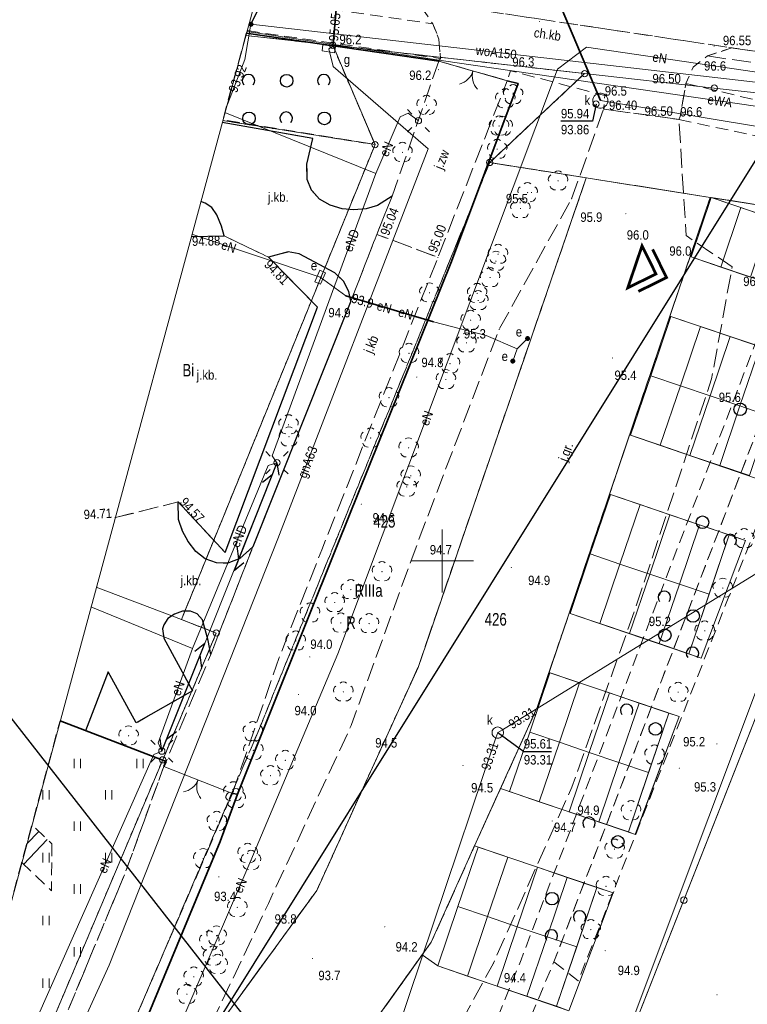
# Model space of a CAD drawing. Header units: metres. Extents: x 6539540 to 6543249, y 5894370 to 5895874.
# Tile 84 of 91: x 6543020 to 6543078, y 5895118 to 5895196. Entities that reach past the tile are written whole.
import ezdxf
from ezdxf.enums import TextEntityAlignment as Align

# ---------------------------------------------------------------- set-up
doc = ezdxf.new("R2010")
doc.units = ezdxf.units.M
for name, pattern in [('1.0_0.5', [1.5, 1, -0.5]), ('1.5_0.5', [2, 1.5, -0.5]), ('219-500', [0]), ('egkk-500', [2, 1.5, -0.5]), ('egug-500', [1, 0.5, -0.5]), ('otob_500', [0]), ('sutp_500', [0])]:
    doc.linetypes.add(name, pattern=pattern)
for name, color, linetype in [('000 Inne (niezydentyfikowane)', 7, 'Continuous'), ('202-punkt graniczny', 7, 'Continuous'), ('203-punkt graniczny', 7, 'Continuous'), ('209-oznaczenie konturu klasyfikacyjnego', 7, 'Continuous'), ('210-oznaczenie konturu użytku gruntowego', 7, 'Continuous'), ('211-numer działki ewidencyjnej', 7, 'Continuous'), ('217-kontur klasyfikacyjny', 7, 'Continuous'), ('218-kontur użytku gruntowego', 7, 'Continuous'), ('219-działka ewidencyjna', 7, 'Continuous'), ('brama', 7, 'Continuous'), ('chodnik', 7, 'Continuous'), ('chodnik-Atr17', 7, 'Continuous'), ('drzewo liściaste', 7, 'Continuous'), ('elektroenergetyczne urządzenie techniczne', 7, 'Continuous'), ('elektroenergetyczne urządzenie techniczne-Atr17', 7, 'Continuous'), ('jezdnia', 7, 'Continuous'), ('jezdnia-Atr17', 7, 'Continuous'), ('komora podziemna', 7, 'Continuous'), ('krawężnik', 7, 'Continuous'), ('latarnia', 7, 'Continuous'), ('obudowa ochronna przewodu', 7, 'Continuous'), ('ogrodzenie trwałe', 7, 'Continuous'), ('pikieta naturalna', 7, 'Continuous'), ('pikieta naturalna-Atr2', 7, 'Continuous'), ('pikieta sztuczna', 7, 'Continuous'), ('pikieta sztuczna-Atr2', 7, 'Continuous'), ('przewód elektroenergetyczny podziemny', 7, 'Continuous'), ('przewód elektroenergetyczny podziemny-Atr1', 7, 'Continuous'), ('przewód gazowy', 7, 'Continuous'), ('przewód gazowy-Atr1', 7, 'Continuous'), ('przewód kanalizacyjny', 7, 'Continuous'), ('przewód telekomunikacyjny napowietrzny', 7, 'Continuous'), ('przewód wodociągowy', 7, 'Continuous'), ('przewód wodociągowy-Atr1', 7, 'Continuous'), ('Ramki i opis wydruku', 7, 'Continuous'), ('rzędna', 7, 'Continuous'), ('rzędna-Atr2', 7, 'Continuous'), ('rzędna-Atr3', 7, 'Continuous'), ('skarpa nieumocniona', 7, 'Continuous'), ('studnia kanalizacyjna', 7, 'Continuous'), ('studnia kanalizacyjna-Atr17', 7, 'Continuous'), ('szafa elektroenergetyczna lub kontener', 7, 'Continuous'), ('szafa elektroenergetyczna lub kontener-Atr17', 7, 'Continuous'), ('szafa gazowa lub kontener', 7, 'Continuous'), ('szafa gazowa lub kontener-Atr17', 7, 'Continuous'), ('trawnik', 7, 'Continuous'), ('Wstawianie ramki sekcyjnej z opisem', 7, 'Continuous'), ('właz do komory lub kanału - okrągły', 7, 'Continuous'), ('właz do komory lub kanału - okrągły-Atr17', 7, 'Continuous'), ('zadrzewienie  zakrzewienie', 7, 'Continuous'), ('zasuwa lub zawór', 7, 'Continuous')]:
    doc.layers.add(name, color=color, linetype=linetype)
for name, color, linetype, lineweight in [('_dr opis', 7, 'Continuous', 25), ('A-DODATKOWE', 7, 'Continuous', 5), ('A-PZT', 4, 'Continuous', 9)]:
    doc.layers.add(name, color=color, linetype=linetype, lineweight=lineweight)
doc.linetypes.add('902-500', pattern='A,3.75,0,[1,ksztalty.shx,S=0.5,R=0,X=0,Y=0],3.75', length=7.5)

# ---------------------------------------------------------------- blocks, each defined once
blk = doc.blocks.new('203')
at = {"linetype": 'Continuous', "lineweight": 0}
h = blk.add_hatch(color=0, dxfattribs=at)
edge = h.paths.add_edge_path()
edge.add_arc((0, 0), 0.045, 0, 360)
blk = doc.blocks.new('202')
at = {"color": 0, "linetype": 'Continuous', "lineweight": 0}
blk.add_circle((0, 0), 0.25, dxfattribs=at)
blk = doc.blocks.new('US22')
at = {"color": 0, "linetype": 'Continuous', "lineweight": 13}
blk.add_circle((0, 0), 0.25, dxfattribs=at)
blk = doc.blocks.new('SUTP')
at = {"color": 0, "linetype": 'Continuous'}
for p, q in [((0, 0), (0.866, 0.5)), ((0, 0), (9.232, 0)), ((1.866, -0.5), (1, 0)), ((7.366, -0.5), (8.232, 0)), ((9.232, 0), (8.366, 0.5))]:
    blk.add_line(p, q, dxfattribs=at)
blk = doc.blocks.new('PW01')
at = {"linetype": 'Continuous', "lineweight": 13}
h = blk.add_hatch(color=0, dxfattribs=at)
edge = h.paths.add_edge_path()
edge.add_arc((0, 0), 0.045, 0, 360)
blk = doc.blocks.new('SM01')
at = {"color": 0, "linetype": 'Continuous', "lineweight": 13}
for p, q in [((-0.53, 0.531), (-0.883, 0.884)), ((0.531, 0.531), (0.884, 0.884)), ((-0.53, -0.53), (-0.883, -0.883)), ((0.531, -0.53), (0.884, -0.883))]:
    blk.add_line(p, q, dxfattribs=at)
blk.add_circle((0, 0), 0.25, dxfattribs=at)
blk = doc.blocks.new('US18')
at = {"color": 0, "linetype": 'Continuous', "lineweight": 13}
for p, q in [((-0.5, -0.25), (-0.5, 0.25)), ((-0.5, 0.25), (0.5, 0.25)), ((0.5, -0.25), (0.5, 0.25)), ((-0.5, -0.25), (0.5, -0.25))]:
    blk.add_line(p, q, dxfattribs=at)
blk = doc.blocks.new('US25')
at = {"linetype": 'Continuous', "lineweight": 0}
h = blk.add_hatch(color=0, dxfattribs=at)
edge = h.paths.add_edge_path()
edge.add_arc((0, 0), 0.2, 0, 360)
blk = doc.blocks.new('US20')
at = {"color": 0, "linetype": 'Continuous', "lineweight": 13}
for p, q in [((-0.5, -0.25), (-0.5, 0.25)), ((-0.5, 0.25), (0.5, 0.25)), ((0.5, -0.25), (0.5, 0.25)), ((-0.5, -0.25), (0.5, -0.25))]:
    blk.add_line(p, q, dxfattribs=at)
blk = doc.blocks.new('OK02')
at = {"color": 0, "linetype": 'Continuous', "lineweight": 0}
for centre, start, end in [((-1.5, 0), 0, 60), ((1.5, 0), 120, 180)]:
    blk.add_arc(centre, 1.5, start, end, dxfattribs=at)
blk = doc.blocks.new('OTZK1')
at = {"color": 0, "linetype": 'Continuous'}
blk.add_circle((0, 0), 0.5, dxfattribs=at)
blk = doc.blocks.new('OTZK2')
at = {"color": 0, "linetype": 'Continuous'}
blk.add_arc((0, 0), 0.5, 318.85, 221.162, dxfattribs=at)
blk = doc.blocks.new('OP021')
at = {"linetype": 'Continuous', "lineweight": 13}
h = blk.add_hatch(color=0, dxfattribs=at)
edge = h.paths.add_edge_path()
edge.add_arc((0, 0), 0.05, 0, 360)
at = {"color": 0, "linetype": 'Continuous', "lineweight": 13}
for centre, start, end in [((0, 0.4), 49.272, 130.728), ((-0.38, 0.124), 121.308, 202.548), ((0.38, 0.124), 337.452, 58.692), ((-0.235, -0.324), 193.221, 274.871), ((0.235, -0.324), 265.129, 346.779)]:
    blk.add_arc(centre, 0.4, start, end, dxfattribs=at)
blk = doc.blocks.new('TU04')
at = {"color": 0, "linetype": 'Continuous', "lineweight": 13}
for p, q in [((0, 0), (0, 0.75)), ((0.5, 0), (0.5, 0.75))]:
    blk.add_line(p, q, dxfattribs=at)
blk = doc.blocks.new('NOWA MAPA')
at = {"layer": '000 Inne (niezydentyfikowane)', "color": 7, "linetype": 'Continuous', "lineweight": 13}
for p, q in [((95.69, 168.41), (94.75, 167.41)), ((96.37, 167.76), (94.49, 165.78))]:
    blk.add_line(p, q, dxfattribs=at)
at = {"layer": '217-kontur klasyfikacyjny', "color": 3, "linetype": 'egkk-500', "lineweight": 18, "flags": 128}
for points in [[(131.62, 221.72), (113.14, 176.29)], [(139.31, 220.5), (131.62, 221.72)], [(125.91, 181.47), (139.31, 220.5)], [(149.19, 218.94), (135.4, 178.28)], [(167.96, 215.98), (149.19, 218.94)], [(121.97, 172.82), (125.91, 181.47)], [(135.4, 178.28), (131.27, 169.15)], [(113.14, 176.29), (101.43, 148.9)], [(117.84, 163.69), (121.97, 172.82)], [(131.27, 169.15), (126.96, 159.57)], [(103.07, 143.4), (117.84, 163.69)], [(126.96, 159.57), (111, 137.3)]]:
    blk.add_lwpolyline(points, dxfattribs=at)
at = {"layer": '218-kontur użytku gruntowego', "color": 3, "linetype": 'egug-500', "lineweight": 18, "flags": 128}
for points in [[(119.11, 231.07), (112.185, 231.854)], [(112.185, 231.854), (119.11, 231.07)], [(122.49, 223.15), (119.11, 231.07)], [(139.18, 228.81), (119.11, 231.07)], [(119.11, 231.07), (122.49, 223.15)], [(119.11, 231.07), (139.18, 228.81)], [(131.62, 221.72), (139.18, 228.81)], [(139.18, 228.81), (131.62, 221.72)], [(110.347, 225.068), (122.49, 223.15)], [(122.49, 223.15), (110.347, 225.068)], [(107.06, 185.29), (122.49, 223.15)], [(122.49, 223.15), (107.06, 185.29)], [(113.14, 176.29), (131.62, 221.72)], [(131.62, 221.72), (113.14, 176.29)], [(139.31, 220.5), (131.62, 221.72)], [(131.62, 221.72), (139.31, 220.5)], [(139.31, 220.5), (125.91, 181.47)], [(125.91, 181.47), (139.31, 220.5)], [(149.19, 218.94), (139.31, 220.5)], [(139.31, 220.5), (149.19, 218.94)], [(135.4, 178.28), (149.19, 218.94)], [(149.19, 218.94), (135.4, 178.28)], [(167.96, 215.98), (149.19, 218.94)], [(149.19, 218.94), (167.96, 215.98)], [(109.84, 184.22), (107.06, 185.29)], [(107.06, 185.29), (109.84, 184.22)], [(105.57, 174.11), (109.84, 184.22)], [(109.84, 184.22), (105.57, 174.11)], [(125.91, 181.47), (121.97, 172.82)], [(121.97, 172.82), (125.91, 181.47)], [(131.27, 169.15), (135.4, 178.28)], [(135.4, 178.28), (131.27, 169.15)], [(97.39, 177.22), (105.57, 174.11)], [(105.57, 174.11), (97.39, 177.22)], [(101.43, 148.9), (113.14, 176.29)], [(113.14, 176.29), (101.43, 148.9)], [(95.99, 151.42), (105.57, 174.11)], [(105.57, 174.11), (95.99, 151.42)], [(121.97, 172.82), (117.84, 163.69)], [(117.84, 163.69), (121.97, 172.82)], [(126.96, 159.57), (131.27, 169.15)], [(131.27, 169.15), (126.96, 159.57)], [(117.84, 163.69), (103.07, 143.4)], [(103.07, 143.4), (117.84, 163.69)], [(111, 137.3), (126.96, 159.57)], [(126.96, 159.57), (111, 137.3)]]:
    blk.add_lwpolyline(points, dxfattribs=at)
at = {"layer": '219-działka ewidencyjna', "color": 7, "linetype": '219-500', "lineweight": 18, "flags": 128}
for points in [[(119.11, 231.07), (112.185, 231.854)], [(139.18, 228.81), (119.11, 231.07)], [(122.49, 223.15), (119.11, 231.07)], [(139.18, 228.81), (131.62, 221.72)], [(149.51, 227.65), (139.18, 228.81)], [(171.59, 225.2), (149.51, 227.65)], [(122.49, 223.15), (110.347, 225.068)], [(122.49, 223.15), (107.06, 185.29)], [(131.62, 221.72), (139.31, 220.5)], [(125.91, 181.47), (139.31, 220.5)], [(139.31, 220.5), (149.19, 218.94)], [(135.4, 178.28), (149.19, 218.94)], [(167.96, 215.98), (149.19, 218.94)], [(167.96, 215.98), (147.09, 162.93)], [(107.06, 185.29), (100.274, 187.867)], [(109.84, 184.22), (107.06, 185.29)], [(109.84, 184.22), (105.57, 174.11)], [(121.97, 172.82), (125.91, 181.47)], [(131.27, 169.15), (135.4, 178.28)], [(97.39, 177.22), (105.57, 174.11)], [(95.99, 151.42), (105.57, 174.11)], [(117.84, 163.69), (121.97, 172.82)], [(126.96, 159.57), (131.27, 169.15)], [(103.07, 143.4), (117.84, 163.69)], [(147.09, 162.93), (113.93, 78.64)], [(111, 137.3), (126.96, 159.57)]]:
    blk.add_lwpolyline(points, dxfattribs=at)
at = {"layer": 'brama', "color": 7, "linetype": 'otob_500', "lineweight": 18, "flags": 128}
for points in [[(133.02, 228.24), (127.56, 229.8)], [(111.12, 171.44), (105.65, 173.57)]]:
    blk.add_lwpolyline(points, dxfattribs=at)
at = {"layer": 'chodnik', "color": 7, "linetype": '1.0_0.5', "lineweight": 18, "flags": 128}
for points in [[(112.287, 232.231), (127.7, 230), (127.58, 231.56), (127.08, 232.78), (112.979, 234.785)], [(183.572, 221.458), (160.93, 224.74), (147.25, 228.03), (146.8, 225.39), (146.7, 225.15)], [(146.7, 225.15), (160.34, 222.23), (182.682, 218.94)]]:
    blk.add_lwpolyline(points, dxfattribs=at)
blk.add_lwpolyline([(127.56, 229.8), (133.02, 228.24), (133.27, 229.04), (140.79, 227.05), (140.7, 225.98), (146.7, 225.15), (146.8, 225.39), (147.25, 228.03), (147.82, 229.31), (148.96, 230.21), (150.91, 230.86), (125.65, 234.64), (126.48, 233.67), (127.08, 232.78), (127.58, 231.56), (127.7, 230)], close=True, dxfattribs=at)
at = {"layer": 'jezdnia', "color": 7, "linetype": '1.5_0.5', "lineweight": 18, "flags": 128}
for points in [[(113.431, 236.454), (125.65, 234.64), (150.91, 230.86), (185.152, 225.928)], [(185.152, 225.928), (150.91, 230.86), (148.96, 230.21)], [(148.96, 230.21), (184.823, 224.996)], [(138.15, 218.83), (140.7, 225.98), (146.7, 225.15), (147.27, 215.89), (150.94, 213.41), (149.3, 204.47), (143.32, 186.47), (138.17, 171.93), (131.92, 157.91), (124.82, 144.95), (119.53, 136.35), (115.59, 138.03), (104.09, 123.92), (94.29, 110.09), (84.07, 94.69), (75.74, 79.97), (70.01, 67.39), (64.95, 50.4), (61.2, 36.22), (57.37, 21.6), (57.346, 21.608)], [(110.46, 215.87), (113.99, 214.18), (115.57, 214.59), (116.43, 214.45), (119.29, 212.92), (119.98, 212.25), (120.41, 211.45), (120.55, 210.66), (122.63, 215.99), (123.85, 219.04), (122.68, 218.29), (121.78, 218.03), (120.79, 217.94), (119.86, 218.03), (118.92, 218.32), (118.07, 218.8), (117.43, 219.52), (117.08, 220.36), (117.06, 221.59), (117.52, 223.64), (110.308, 224.922)], [(54.003, 22.734), (55.99, 32.28), (58.3, 53.23), (65.47, 68.93), (71.44, 82.53), (81.43, 96.3), (92.11, 111.83), (100.71, 125.62), (103.02, 136.82), (108.68, 151.46), (113.99, 162.67), (120.59, 176.86), (126.08, 191.97), (132.37, 208.41), (138.15, 218.83)], [(108.602, 218.621), (108.95, 218.49), (109.49, 218.14), (109.89, 217.54), (110.25, 216.64), (110.46, 215.87)], [(111.12, 171.44), (114.85, 182.28), (118.24, 190.84), (127.5, 214.16), (122.63, 215.99), (120.55, 210.66), (112.75, 191.09), (109.39, 182.51), (105.84, 173.98), (105.65, 173.57), (102.62, 165.19), (98.08, 154.29), (93.41, 144.63), (89.25, 136.57), (81.98, 124.24), (73.42, 113.05), (69.65, 109.02), (66.922, 106.837)], [(101.8, 193.42), (106.8, 194.67), (110.54, 190.63), (117.89, 210.2), (113.99, 214.18), (110.46, 215.87), (107.841, 215.814)], [(97.391, 177.223), (99.42, 176.43), (101.22, 181.12), (103.46, 177.05), (107.95, 179.62), (105.65, 183.82), (105.55, 184.56), (105.66, 184.88), (105.98, 185.38), (106.52, 185.73), (107.15, 185.95), (107.77, 185.96), (108.32, 185.75), (108.73, 185.28), (109.18, 183.63), (109.39, 182.51), (112.75, 191.09), (111.71, 190.15), (110.77, 189.78), (109.86, 189.8), (108.95, 190.14), (108.21, 190.71), (107.61, 191.52), (107.15, 192.35), (106.82, 193.27), (106.8, 194.67), (101.8, 193.42)], [(101.8, 193.42), (101.763, 193.365)], [(101.777, 193.419), (101.8, 193.42)], [(61.559, 97.291), (62.63, 96.75), (67.27, 100.72), (74.75, 107.09), (78.33, 111.19), (86.84, 122.41), (94.21, 135.08), (98.33, 142.77), (102.94, 152.46), (111.12, 171.44)]]:
    blk.add_lwpolyline(points, dxfattribs=at)
blk.add_lwpolyline([(127.56, 229.8), (123.85, 219.04), (122.63, 215.99), (127.5, 214.16), (133.02, 228.24)], close=True, dxfattribs=at)
at = {"layer": 'komora podziemna', "color": 34, "linetype": 'Continuous', "lineweight": 18, "flags": 128}
blk.add_lwpolyline([(141.04, 226.65), (141.03, 226.53), (140.99, 226.41), (140.92, 226.3), (140.83, 226.2), (140.73, 226.13), (140.62, 226.08), (140.49, 226.05), (140.37, 226.06), (140.24, 226.09), (140.13, 226.14), (140.03, 226.21), (139.94, 226.31), (139.89, 226.42), (139.85, 226.54), (139.84, 226.66), (139.85, 226.78), (139.89, 226.9), (139.95, 227.01), (140.04, 227.11), (140.15, 227.18), (140.26, 227.23), (140.39, 227.26), (140.51, 227.25), (140.64, 227.22), (140.75, 227.17), (140.84, 227.1), (140.93, 227), (140.99, 226.89), (141.03, 226.77)], close=True, dxfattribs=at)
at = {"layer": 'krawężnik', "color": 7, "linetype": 'Continuous', "lineweight": 25, "flags": 128}
for points in [[(123.85, 219.04), (122.68, 218.29), (121.78, 218.03), (120.79, 217.94), (119.86, 218.03), (118.92, 218.32), (118.07, 218.8), (117.43, 219.52), (117.08, 220.36), (117.06, 221.59), (117.52, 223.64), (110.308, 224.922)], [(110.46, 215.87), (110.25, 216.64), (109.89, 217.54), (109.49, 218.14), (108.95, 218.49), (108.602, 218.621)], [(107.841, 215.814), (110.46, 215.87)], [(120.55, 210.66), (120.41, 211.45), (119.98, 212.25), (119.29, 212.92), (116.43, 214.45), (115.57, 214.59), (113.99, 214.18), (117.89, 210.2)], [(120.55, 210.66), (112.75, 191.09), (111.71, 190.15), (110.77, 189.78), (109.86, 189.8), (108.95, 190.14), (108.21, 190.71), (107.61, 191.52), (107.15, 192.35), (106.82, 193.27), (106.8, 194.67), (110.54, 190.63), (117.89, 210.2)], [(101.8, 193.42), (101.763, 193.365)], [(101.8, 193.42), (101.777, 193.419)], [(109.39, 182.51), (109.18, 183.63), (108.73, 185.28), (108.32, 185.75), (107.77, 185.96), (107.15, 185.95), (106.52, 185.73), (105.98, 185.38), (105.66, 184.88), (105.55, 184.56), (105.65, 183.82), (107.95, 179.62), (103.46, 177.05), (101.22, 181.12), (99.42, 176.43), (97.391, 177.223)]]:
    blk.add_lwpolyline(points, dxfattribs=at)
at = {"layer": 'obudowa ochronna przewodu', "color": 7, "linetype": 'Continuous', "lineweight": 35, "flags": 128}
for points in [[(140.44, 226.65), (131.5, 247.86)], [(119.15, 231.16), (120.53, 247.2)], [(120.16, 211.09), (127.15, 209.03)]]:
    blk.add_lwpolyline(points, dxfattribs=at)
at = {"layer": 'ogrodzenie trwałe', "color": 7, "linetype": '902-500', "lineweight": 35, "flags": 128}
for points in [[(127.56, 229.8), (112.23, 232.021)], [(133.02, 228.24), (133.88, 228.02), (128.58, 213.82)], [(128.58, 213.82), (119.52, 191.33)], [(38.66, 44.15), (71.8, 99.01), (76.39, 106.48), (79.31, 110.82), (87.73, 122.07), (95.05, 134.38), (103.74, 152.16), (110.15, 167.59), (111.53, 171.37), (119.52, 191.33)], [(97.389, 177.216), (105.84, 173.98), (105.65, 173.57)], [(111.12, 171.44), (111.53, 171.37)]]:
    blk.add_lwpolyline(points, dxfattribs=at)
at = {"layer": 'przewód elektroenergetyczny podziemny', "color": 1, "linetype": 'Continuous', "lineweight": 18, "flags": 128}
for points in [[(128.83, 229.69), (112.265, 232.15)], [(56.449, 88.194), (59.62, 86.14), (65.83, 85.61), (67.03, 86.23), (98.24, 132.68), (112.6, 166.1), (119.53, 182.56), (137.03, 229.16), (139.32, 230.92), (184.571, 224.282)], [(183.744, 221.944), (167.43, 224.08), (128.83, 229.69)], [(122.56, 220.85), (110.52, 225.704)], [(125.95, 225.05), (125.12, 225.65), (124.48, 225.36), (122.56, 220.85)], [(122.56, 220.85), (114.29, 198.34), (114.67, 197.79)], [(107.896, 216.016), (118.11, 212.57)], [(134.64, 207.69), (133.81, 206.88), (131.33, 207.94), (127.15, 209.03), (120.16, 211.09), (118.11, 212.57)], [(118.11, 212.57), (120.16, 211.09), (127.15, 209.03), (131.33, 207.94), (133.81, 206.88), (133.46, 205.89)], [(114.67, 197.79), (113.96, 197.57), (107.94, 182.98)], [(99.852, 186.311), (107.94, 182.98)], [(107.94, 182.98), (105.21, 175.46), (105.5, 174.8)], [(94.65, 151.46), (104.86, 174.53), (105.5, 174.8)]]:
    blk.add_lwpolyline(points, dxfattribs=at)
at = {"layer": 'przewód gazowy', "color": 40, "linetype": 'Continuous', "lineweight": 18, "flags": 128}
for points in [[(120.55, 247.46), (120.53, 247.2), (119.15, 231.16), (119.13, 230.96), (118.8, 230.79)], [(64.617, 102.735), (65.8, 103.64), (75.58, 113.63), (81.94, 122.1), (88.93, 132.99), (94.69, 143.2), (101.29, 157.74), (114.75, 191.72), (126.73, 222.81), (119.15, 229.36), (118.8, 230.79)]]:
    blk.add_lwpolyline(points, dxfattribs=at)
at = {"layer": 'przewód kanalizacyjny', "color": 34, "linetype": 'Continuous', "lineweight": 18, "flags": 128}
for points in [[(117.101, 250.008), (131.5, 247.86), (140.44, 226.65), (182.928, 219.634)], [(66.185, 18.63), (66.82, 19.67), (67.05, 20.05), (67.27, 20.43), (96.98, 71.65), (97.2, 72.03), (97.34, 72.45), (132.11, 175.86), (132.26, 176.28), (132.65, 176.51), (177.437, 204.1)]]:
    blk.add_lwpolyline(points, dxfattribs=at)
at = {"layer": 'przewód telekomunikacyjny napowietrzny', "color": 30, "linetype": 'sutp_500', "lineweight": 18, "flags": 128}
blk.add_lwpolyline([(105.5, 174.8), (114.67, 197.79)], dxfattribs=at)
at = {"layer": 'przewód wodociągowy', "color": 5, "linetype": 'Continuous', "lineweight": 18, "flags": 128}
for points in [[(110.619, 226.071), (112.12, 229.92), (112.6, 232.74)], [(112.434, 232.775), (112.6, 232.74), (171.52, 225.98), (184.532, 224.172)]]:
    blk.add_lwpolyline(points, dxfattribs=at)
at = {"layer": 'Ramki i opis wydruku', "color": 7, "linetype": 'Continuous', "lineweight": 13, "flags": 128}
blk.add_lwpolyline([(187.14, 260.86), (190.14, 240.04), (107.02, 4.87), (25.14, 32.46), (88.95, 146.05), (120.6, 262.93)], close=True, dxfattribs=at)
at = {"layer": 'rzędna-Atr2', "color": 7, "flags": 128}
for points in [[(112.6, 232.74), (113.34, 234.21), (115.521, 234.21)], [(140.09, 226.38), (139.8, 225.01), (137.295, 225.01)], [(132.26, 176.28), (134.34, 174.78), (136.553, 174.78)]]:
    blk.add_lwpolyline(points, dxfattribs=at)
at = {"layer": 'skarpa nieumocniona', "color": 7, "linetype": '1.0_0.5', "lineweight": 18, "flags": 128}
blk.add_lwpolyline([(96.73, 167.42), (96.71, 163.68), (94.33, 165.93), (95.14, 168.92)], close=True, dxfattribs=at)
blk.add_lwpolyline([(96.73, 167.42), (96.71, 163.68), (94.33, 165.93), (95.14, 168.92)], close=True, dxfattribs=at)
at = {"layer": 'studnia kanalizacyjna', "color": 34, "linetype": 'Continuous', "lineweight": 18, "flags": 128}
blk.add_lwpolyline([(132.52, 175.92), (132.44, 175.87), (132.35, 175.84), (132.26, 175.83), (132.17, 175.84), (132.08, 175.87), (132, 175.92), (131.93, 175.98), (131.87, 176.05), (131.83, 176.14), (131.81, 176.23), (131.81, 176.33), (131.83, 176.42), (131.87, 176.5), (131.93, 176.58), (132, 176.64), (132.08, 176.69), (132.17, 176.72), (132.26, 176.73), (132.35, 176.72), (132.44, 176.69), (132.52, 176.64), (132.59, 176.58), (132.65, 176.51), (132.69, 176.42), (132.71, 176.33), (132.71, 176.23), (132.69, 176.14), (132.65, 176.06), (132.59, 175.98)], close=True, dxfattribs=at)
at = {"layer": 'trawnik', "color": 7, "linetype": '1.0_0.5', "lineweight": 18, "flags": 128}
blk.add_lwpolyline([(99.42, 176.43), (105.84, 173.98), (105.65, 173.57), (102.62, 165.19), (98.08, 154.29), (93.41, 144.63), (89.25, 136.57), (81.98, 124.24), (73.42, 113.05), (69.65, 109.02), (66.92, 106.84), (71.74, 115.42), (74.55, 118.83), (77.1, 124.96), (88.95, 146.05), (97.39, 177.22)], close=True, dxfattribs=at)
at = {"layer": 'Wstawianie ramki sekcyjnej z opisem', "color": 7, "linetype": 'Continuous', "lineweight": 13, "flags": 128}
for points in [[(127.83, 187.46), (127.83, 192.46)], [(125.33, 189.96), (130.33, 189.96)]]:
    blk.add_lwpolyline(points, dxfattribs=at)
at = {"layer": 'zadrzewienie  zakrzewienie', "color": 7, "linetype": '1.0_0.5', "lineweight": 18, "flags": 128}
for points in [[(119.15, 231.02), (122.49, 223.15), (110.36, 225.12), (112.23, 232.02)], [(161.12, 221.8), (136.74, 158.01), (124.54, 128.96), (80.05, 13.96), (77.49, 14.82), (122.57, 129.76), (134.12, 158.17), (158.49, 222.34)], [(136.74, 158.01), (138.68, 156.49), (164.06, 221.31), (161.12, 221.8)]]:
    blk.add_lwpolyline(points, close=True, dxfattribs=at)
at = {"layer": '202-punkt graniczny', "color": 7, "linetype": 'Continuous', "lineweight": 18}
for p in [(119.11, 231.07), (139.18, 228.81), (149.51, 227.65), (122.49, 223.15), (131.62, 221.72), (109.84, 184.22), (105.57, 174.11), (147.09, 162.93)]:
    blk.add_blockref('202', p, dxfattribs=at)
at = {"layer": '203-punkt graniczny', "color": 7, "linetype": 'Continuous', "lineweight": 18}
for p in [(139.31, 220.5), (149.19, 218.94), (107.06, 185.29), (125.91, 181.47), (135.4, 178.28), (121.97, 172.82), (131.27, 169.15), (117.84, 163.69), (126.96, 159.57)]:
    blk.add_blockref('203', p, dxfattribs=at)
at = {"layer": 'brama', "color": 7, "linetype": 'Continuous', "lineweight": 18}
for p, rotation in [((130.29, 229.02), 164.055), ((108.385, 172.505), 158.724)]:
    blk.add_blockref('OK02', p, dxfattribs=dict(at, rotation=rotation))
at = {"layer": 'drzewo liściaste', "color": 94, "linetype": 'Continuous', "lineweight": 18}
for p in [(132.87, 226.81), (133.49, 227.14), (126.59, 226.28), (132.37, 224.63), (132.65, 224.62), (124.67, 222.53), (132.22, 222.78), (137.07, 220.26), (134.64, 219.32), (134.07, 218.05), (132.29, 214.41), (132.12, 213.86), (131.65, 212.55), (126.82, 211.34), (130.62, 211.29), (130.71, 210.72), (130.1, 209.15), (129.77, 207.35), (125.19, 206.51), (128.46, 205.69), (128.13, 204.43), (123.6, 202.98), (115.59, 200.82), (115.63, 199.86), (122.14, 199.76), (125.16, 198.98), (125.33, 196.75), (125.01, 195.86), (151.9, 191.75), (123.04, 189.11), (120.56, 187.68), (150.19, 187.8), (119.27, 186.65), (117.3, 185.82), (119.76, 185.02), (122.01, 184.97), (148.75, 184.39), (116.17, 183.59), (119.96, 179.53), (146.64, 179.5), (102.85, 176.03), (112.75, 176.36), (112.79, 174.87), (144.75, 174.51), (115.34, 174.07), (114.15, 172.85), (111.2, 171.57), (111.39, 171.03), (142.88, 170.06), (109.88, 169.21), (112.34, 166.66), (141.57, 167), (108.8, 166.25), (112.6, 166.1), (140.89, 164.03), (111.51, 162.35), (109.86, 160.09), (139.68, 160.58), (109.28, 159.68), (109.58, 158.48), (109.95, 157.81), (108.04, 156.81), (107.5, 155.43)]:
    blk.add_blockref('OP021', p, dxfattribs=at)
at = {"layer": 'elektroenergetyczne urządzenie techniczne', "color": 1, "linetype": 'Continuous', "lineweight": 18}
for p, rotation in [((134.64, 207.69), 330.861), ((133.46, 205.89), 318.784)]:
    blk.add_blockref('US25', p, dxfattribs=dict(at, rotation=rotation))
at = {"layer": 'latarnia', "color": 7, "linetype": 'Continuous', "lineweight": 18}
for p in [(125.95, 225.05), (114.67, 197.79), (105.5, 174.8)]:
    blk.add_blockref('SM01', p, dxfattribs=at)
at = {"layer": 'pikieta naturalna', "color": 7, "linetype": 'Continuous', "lineweight": 13}
for p in [(119.11, 231.07), (148.96, 230.21), (127.53, 229.12), (133.27, 229.04), (140.79, 227.05), (146.8, 225.39), (134.95, 219.33), (138.15, 218.83), (142.46, 217.64), (147.27, 215.89), (150.94, 213.41), (120.16, 211.09), (132.37, 208.41), (141.41, 206.14), (125.81, 204.62), (149.3, 204.47), (121.39, 194.49), (126.08, 191.97), (133.34, 189.44), (143.32, 186.47), (117.28, 182.31), (116.39, 179.31), (120.59, 176.86), (149.72, 175.38), (129.49, 173.66), (146.73, 173.45), (138.17, 171.93), (136.6, 169.24), (110.04, 164.79), (113.99, 162.67), (123.26, 160.81), (140.81, 158.9), (117.5, 158.27), (131.92, 157.91), (149.73, 155.39)]:
    blk.add_blockref('PW01', p, dxfattribs=at)
at = {"layer": 'pikieta sztuczna', "color": 7, "linetype": 'Continuous', "lineweight": 13}
for p in [(135.58, 232.96), (149.5, 231), (150.91, 230.86), (147.33, 227.92), (140.75, 226.05), (146.71, 225.18), (110.46, 215.87), (122.63, 215.99), (113.99, 214.18), (127.5, 214.16), (132.37, 208.41), (106.8, 194.67), (101.8, 193.42)]:
    blk.add_blockref('PW01', p, dxfattribs=at)
at = {"layer": 'przewód telekomunikacyjny napowietrzny', "color": 30, "linetype": 'Continuous', "lineweight": 18}
for p, rotation in [((114.67, 197.79), 248.254), ((105.5, 174.8), 68.25399999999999)]:
    blk.add_blockref('SUTP', p, dxfattribs=dict(at, rotation=rotation))
at = {"layer": 'rzędna', "color": 5, "linetype": 'Continuous', "lineweight": 18}
for p in [(112.6, 232.74), (112.12, 229.92)]:
    blk.add_blockref('PW01', p, dxfattribs=at)
at = {"layer": 'rzędna', "color": 40, "linetype": 'Continuous', "lineweight": 18}
blk.add_blockref('PW01', (119.13, 230.96), dxfattribs=at)
at = {"layer": 'rzędna', "color": 34, "linetype": 'Continuous', "lineweight": 18}
for p in [(140.09, 226.38), (132.26, 176.28)]:
    blk.add_blockref('PW01', p, dxfattribs=at)
at = {"layer": 'rzędna', "color": 1, "linetype": 'Continuous', "lineweight": 18}
blk.add_blockref('PW01', (120.16, 211.09), dxfattribs=at)
at = {"layer": 'rzędna', "color": 34, "linetype": 'Continuous', "lineweight": 18}
for p, rotation in [((132.11, 175.86), 72.209), ((132.65, 176.51), 32.625)]:
    blk.add_blockref('PW01', p, dxfattribs=dict(at, rotation=rotation))
at = {"layer": 'szafa elektroenergetyczna lub kontener', "color": 1, "linetype": 'Continuous', "lineweight": 18, "rotation": 66.271}
blk.add_blockref('US18', (118.11, 212.57), dxfattribs=at)
at = {"layer": 'szafa gazowa lub kontener', "color": 40, "linetype": 'Continuous', "lineweight": 18, "rotation": 352.092}
blk.add_blockref('US20', (118.8, 230.79), dxfattribs=at)
at = {"layer": 'trawnik', "color": 7, "linetype": 'Continuous', "lineweight": 18}
for p in [(98.519, 173.439), (103.519, 173.439), (96.019, 170.939), (101.019, 170.939), (98.519, 168.439), (96.019, 165.939), (101.019, 165.939), (98.519, 163.439), (96.019, 160.939), (98.519, 158.439), (96.019, 155.939)]:
    blk.add_blockref('TU04', p, dxfattribs=at)
at = {"layer": 'właz do komory lub kanału - okrągły', "color": 7, "linetype": 'Continuous', "lineweight": 18}
blk.add_blockref('US22', (140.09, 226.38), dxfattribs=at)
at = {"layer": 'zadrzewienie  zakrzewienie', "color": 7, "linetype": 'Continuous', "lineweight": 18}
for name, p in [('OTZK2', (112.404, 228.247)), ('OTZK1', (115.446, 228.236)), ('OTZK2', (118.404, 228.247)), ('OTZK1', (112.446, 225.236)), ('OTZK2', (115.404, 225.247)), ('OTZK1', (118.446, 225.236)), ('OTZK1', (151.576, 202.046)), ('OTZK1', (148.576, 193.046)), ('OTZK2', (150.784, 191.587)), ('OTZK2', (145.534, 187.057)), ('OTZK1', (147.826, 185.576)), ('OTZK1', (145.576, 184.046)), ('OTZK2', (147.784, 182.587)), ('OTZK2', (142.534, 178.057)), ('OTZK1', (144.826, 176.576)), ('OTZK2', (139.534, 169.057)), ('OTZK1', (141.826, 167.576)), ('OTZK1', (136.576, 163.046)), ('OTZK2', (138.784, 161.587)), ('OTZK2', (136.534, 160.057))]:
    blk.add_blockref(name, p, dxfattribs=at)
at = {"layer": 'zasuwa lub zawór', "color": 5, "linetype": 'Continuous', "lineweight": 18}
blk.add_blockref('US25', (112.6, 232.74), dxfattribs=at)
at = {"layer": '209-oznaczenie konturu klasyfikacyjnego', "color": 3, "linetype": 'Continuous', "lineweight": 18, "width": 0.79}
blk.add_text('RIIIa', height=1, dxfattribs=at).set_placement((120.86, 187.11))
at = {"layer": '210-oznaczenie konturu użytku gruntowego', "color": 3, "linetype": 'Continuous', "lineweight": 18, "width": 0.79}
for s, p in [('Bi', (107.14, 204.67)), ('R', (120.19, 184.54))]:
    blk.add_text(s, height=1, dxfattribs=at).set_placement(p)
at = {"layer": '211-numer działki ewidencyjnej', "color": 7, "linetype": 'Continuous', "lineweight": 18, "width": 0.79}
for s, p in [('425', (122.35, 192.62)), ('426', (131.22, 184.81))]:
    blk.add_text(s, height=1, dxfattribs=at).set_placement(p)
at = {"layer": 'chodnik-Atr17', "color": 7, "width": 0.9}
blk.add_text('ch.kb', height=0.75, rotation=351.534, dxfattribs=at).set_placement((135.1, 231.72))
at = {"layer": 'elektroenergetyczne urządzenie techniczne-Atr17', "color": 1, "width": 0.9}
for p in [(133.7, 207.85), (132.57, 205.9)]:
    blk.add_text('e', height=0.75, dxfattribs=at).set_placement(p)
at = {"layer": 'jezdnia-Atr17', "color": 7, "width": 0.9}
for s, rotation, p in [('j.zw', 68.593, (127.86, 221.1)), ('j.kb', 68.269, (122.26, 206.44)), ('j.kb', 68.269, (122.26, 206.44)), ('j.gr.', 69.063, (137.77, 197.83)), ('j.gr.', 69.063, (137.77, 197.83))]:
    blk.add_text(s, height=0.75, rotation=rotation, dxfattribs=at).set_placement(p)
for p in [(113.95, 218.59), (113.95, 218.59), (108.28, 204.41), (108.28, 204.41), (106.99, 188.03), (106.99, 188.03)]:
    blk.add_text('j.kb.', height=0.75, dxfattribs=at).set_placement(p)
at = {"layer": 'pikieta naturalna-Atr2', "color": 7, "width": 0.9}
for s, p in [('96.2', (119.65, 231.15)), ('96.3', (133.42, 229.36)), ('96.2', (125.21, 228.3)), ('96.5', (140.79, 227.05)), ('96.6', (146.8, 225.39)), ('95.5', (132.91, 218.47)), ('95.9', (138.84, 216.99)), ('96.0', (142.54, 215.57)), ('96.0', (145.93, 214.29)), ('96.0', (151.82, 211.87)), ('94.9', (118.77, 209.38)), ('95.3', (129.56, 207.69)), ('94.8', (126.18, 205.41)), ('95.4', (141.56, 204.39)), ('95.6', (149.87, 202.63)), ('94.6', (122.29, 193.03)), ('94.7', (126.85, 190.48)), ('94.9', (134.68, 188.04)), ('95.2', (144.3, 184.77)), ('94.0', (117.33, 182.95)), ('94.0', (116.07, 177.66)), ('94.5', (122.5, 175.09)), ('95.2', (147.03, 175.18)), ('94.5', (130.14, 171.51)), ('95.3', (147.9, 171.58)), ('94.9', (138.61, 169.72)), ('93.4', (109.66, 162.85)), ('93.8', (114.48, 161.05)), ('94.2', (124.12, 158.83)), ('93.7', (117.97, 156.55)), ('94.4', (132.75, 156.37)), ('94.9', (141.82, 156.95))]:
    blk.add_text(s, height=0.75, dxfattribs=at).set_placement(p)
for s, p in [('96.6', (148.7, 229.79)), ('94.7', (136.74, 169.11))]:
    blk.add_text(s, height=0.75, dxfattribs=at).set_placement(p, align=Align.TOP_LEFT)
at = {"layer": 'pikieta sztuczna-Atr2', "color": 7, "width": 0.9}
for s, p in [('96.55', (150.2, 231.07)), ('96.50', (144.59, 228.03)), ('96.40', (141.12, 225.91)), ('96.50', (143.96, 225.44))]:
    blk.add_text(s, height=0.75, dxfattribs=at).set_placement(p)
for s, rotation, p in [('95.04', 68.506, (123.57, 215.83)), ('95.00', 68.593, (127.37, 214.47)), ('94.57', 312.791, (106.87, 194.6)), ('94.71', 2.904, (99.29, 193.29))]:
    blk.add_text(s, height=0.75, rotation=rotation, dxfattribs=at).set_placement(p)
for s, rotation, p in [('94.88', 1.225, (107.89, 215.82)), ('94.81', 314.418, (114.13, 214.04))]:
    blk.add_text(s, height=0.75, rotation=rotation, dxfattribs=at).set_placement(p, align=Align.TOP_LEFT)
at = {"layer": 'przewód elektroenergetyczny podziemny-Atr1', "color": 1, "width": 0.9}
for s, rotation, p in [('eN', -8.345, (144.6, 230.15)), ('eWA', 351.73, (148.99, 226.76)), ('eN', 66.939, (123.16, 222.26)), ('eND', 69.827, (120.28, 214.66)), ('eN', 341.359, (110.29, 215.21)), ('eN', -16.42, (122.67, 210.35)), ('eN', 343.579, (124.38, 209.85)), ('eN', 69.417, (126.38, 200.8)), ('eND', 67.578, (111.29, 191.11)), ('eN', 70.047, (106.59, 179.27)), ('eN', 66.127, (100.7, 165.14)), ('eN', 66.748, (111.51, 163.56))]:
    blk.add_text(s, height=0.75, rotation=rotation, dxfattribs=at).set_placement(p, align=Align.MIDDLE_LEFT)
at = {"layer": 'przewód gazowy-Atr1', "color": 40, "width": 0.9}
blk.add_text('gnA63', height=0.75, rotation=68.927, dxfattribs=at).set_placement((116.64, 196.63), align=Align.MIDDLE_LEFT)
at = {"layer": 'przewód wodociągowy-Atr1', "color": 5, "width": 0.9}
blk.add_text('woA150', height=0.75, rotation=353.455, dxfattribs=at).set_placement((130.52, 230.68), align=Align.MIDDLE_LEFT)
at = {"layer": 'rzędna-Atr2', "color": 40, "width": 0.9}
blk.add_text('95.05', height=0.75, rotation=85.081, dxfattribs=at).set_placement((119.17, 231.39), align=Align.MIDDLE_LEFT)
at = {"layer": 'rzędna-Atr2', "color": 5, "width": 0.9}
blk.add_text('93.92', height=0.75, rotation=68.694, dxfattribs=at).set_placement((111.12, 227.36), align=Align.MIDDLE_LEFT)
at = {"layer": 'rzędna-Atr2', "color": 34, "width": 0.9}
for s, p in [('95.94', (137.295, 225.018)), ('95.61', (134.34, 174.788))]:
    blk.add_text(s, height=0.75, dxfattribs=at).set_placement(p, align=Align.BOTTOM_LEFT)
at = {"layer": 'rzędna-Atr2', "color": 1, "width": 0.9}
blk.add_text('93.9', height=0.75, rotation=343.579, dxfattribs=at).set_placement((120.65, 210.94), align=Align.MIDDLE_LEFT)
at = {"layer": 'rzędna-Atr2', "color": 34, "width": 0.9}
for rotation, p in [(31.628, (133.22, 176.86)), (71.565, (131.27, 173.34))]:
    blk.add_text('93.31', height=0.75, rotation=rotation, dxfattribs=at).set_placement(p, align=Align.MIDDLE_LEFT)
at = {"layer": 'rzędna-Atr3', "color": 34, "width": 0.9}
for s, p in [('93.86', (137.295, 223.742)), ('93.31', (134.34, 173.513))]:
    blk.add_text(s, height=0.75, dxfattribs=at).set_placement(p, align=Align.BOTTOM_LEFT)
at = {"layer": 'studnia kanalizacyjna-Atr17', "color": 34, "width": 0.9}
blk.add_text('k', height=0.75, dxfattribs=at).set_placement((131.41, 176.91))
at = {"layer": 'szafa elektroenergetyczna lub kontener-Atr17', "color": 1, "width": 0.9}
blk.add_text('e', height=0.75, dxfattribs=at).set_placement((117.37, 213.13))
at = {"layer": 'szafa gazowa lub kontener-Atr17', "color": 40, "width": 0.9}
blk.add_text('g', height=0.75, dxfattribs=at).set_placement((120, 229.56))
at = {"layer": 'właz do komory lub kanału - okrągły-Atr17', "color": 7, "width": 0.9}
blk.add_text('k', height=0.75, dxfattribs=at).set_placement((139.17, 226.3))
blk = doc.blocks.new('tereny obok drogi projektowane')
at = {"layer": 'A-DODATKOWE', "color": 18, "true_color": 0x000000, "transparency": 33554687, "const_width": 0.225}
blk.add_lwpolyline([(6543068.857, 5895174.92), (6543071.1, 5895176.026), (6543069.993, 5895178.269)], close=True, dxfattribs=at)
at = {"layer": 'A-DODATKOWE', "color": 18, "true_color": 0x000000, "const_width": 0.225}
blk.add_lwpolyline([(6543069.7, 5895174.634), (6543071.942, 5895175.741), (6543070.836, 5895177.983)], dxfattribs=at)
at = {"layer": 'A-PZT'}
for points in [[(6543068.145, 5895112.967), (6543094.194, 5895179.169), (6543075.501, 5895182.116), (6543084.969, 5895178.905), (6543083.364, 5895174.17), (6543089.993, 5895171.922), (6543067.918, 5895113.057)], [(6543077.867, 5895181.314), (6543075.499, 5895182.117), (6543073.893, 5895177.382), (6543076.261, 5895176.579)], [(6543080.234, 5895180.511), (6543077.867, 5895181.314), (6543076.261, 5895176.579), (6543078.628, 5895175.776)], [(6543074.657, 5895171.844), (6543072.289, 5895172.647), (6543070.683, 5895167.911), (6543073.051, 5895167.108)], [(6543077.024, 5895171.041), (6543074.657, 5895171.844), (6543073.051, 5895167.108), (6543075.418, 5895166.306)], [(6543079.392, 5895170.238), (6543077.024, 5895171.041), (6543075.418, 5895166.306), (6543077.786, 5895165.503)], [(6543081.759, 5895169.435), (6543079.392, 5895170.238), (6543077.786, 5895165.503), (6543080.153, 5895164.7)], [(6543073.051, 5895167.108), (6543070.683, 5895167.911), (6543069.077, 5895163.176), (6543071.445, 5895162.373)], [(6543075.418, 5895166.306), (6543073.051, 5895167.108), (6543071.445, 5895162.373), (6543073.812, 5895161.57)], [(6543077.786, 5895165.503), (6543075.418, 5895166.306), (6543073.812, 5895161.57), (6543076.18, 5895160.767)], [(6543080.153, 5895164.7), (6543077.786, 5895165.503), (6543076.18, 5895160.767), (6543078.547, 5895159.965)], [(6543069.839, 5895157.638), (6543067.471, 5895158.441), (6543065.865, 5895153.706), (6543068.233, 5895152.903)], [(6543072.206, 5895156.835), (6543069.839, 5895157.638), (6543068.233, 5895152.903), (6543070.6, 5895152.1)], [(6543074.574, 5895156.032), (6543072.206, 5895156.835), (6543070.6, 5895152.1), (6543072.968, 5895151.297)], [(6543076.941, 5895155.229), (6543074.574, 5895156.032), (6543072.968, 5895151.297), (6543075.336, 5895150.494)], [(6543073.73, 5895145.759), (6543074.704, 5895145.394), (6543078.229, 5895154.793), (6543076.941, 5895155.229)], [(6543068.233, 5895152.903), (6543065.865, 5895153.706), (6543064.259, 5895148.971), (6543066.627, 5895148.168)], [(6543070.6, 5895152.1), (6543068.233, 5895152.903), (6543066.627, 5895148.168), (6543068.995, 5895147.365)], [(6543072.968, 5895151.297), (6543070.6, 5895152.1), (6543068.995, 5895147.365), (6543071.362, 5895146.562)], [(6543075.336, 5895150.494), (6543072.968, 5895151.297), (6543071.362, 5895146.562), (6543073.73, 5895145.759)], [(6543065.021, 5895143.433), (6543062.654, 5895144.236), (6543061.048, 5895139.501), (6543063.415, 5895138.698)], [(6543067.389, 5895142.63), (6543065.021, 5895143.433), (6543063.415, 5895138.698), (6543065.783, 5895137.895)], [(6543069.756, 5895141.827), (6543067.389, 5895142.63), (6543065.783, 5895137.895), (6543068.15, 5895137.092)], [(6543072.124, 5895141.024), (6543069.756, 5895141.827), (6543068.15, 5895137.092), (6543070.518, 5895136.289)], [(6543068.912, 5895131.554), (6543069.439, 5895131.356), (6543072.959, 5895140.741), (6543072.124, 5895141.024)], [(6543063.415, 5895138.698), (6543061.048, 5895139.501), (6543059.442, 5895134.766), (6543061.809, 5895133.963)], [(6543065.783, 5895137.895), (6543063.415, 5895138.698), (6543061.809, 5895133.963), (6543064.177, 5895133.16)], [(6543068.15, 5895137.092), (6543065.783, 5895137.895), (6543064.177, 5895133.16), (6543066.544, 5895132.357)], [(6543070.518, 5895136.289), (6543068.15, 5895137.092), (6543066.544, 5895132.357), (6543068.912, 5895131.554)], [(6543059.292, 5895129.537), (6543056.924, 5895130.34), (6543055.318, 5895125.605), (6543057.686, 5895124.802)], [(6543061.659, 5895128.734), (6543059.292, 5895129.537), (6543057.686, 5895124.802), (6543060.053, 5895123.999)], [(6543064.027, 5895127.931), (6543061.659, 5895128.734), (6543060.053, 5895123.999), (6543062.421, 5895123.196)], [(6543066.394, 5895127.128), (6543064.027, 5895127.931), (6543062.421, 5895123.196), (6543064.788, 5895122.393)], [(6543063.182, 5895117.658), (6543064.164, 5895117.29), (6543067.689, 5895126.689), (6543066.394, 5895127.128)], [(6543057.686, 5895124.802), (6543055.318, 5895125.605), (6543053.712, 5895120.87), (6543056.08, 5895120.067)], [(6543060.053, 5895123.999), (6543057.686, 5895124.802), (6543056.08, 5895120.067), (6543058.447, 5895119.264)], [(6543062.421, 5895123.196), (6543060.053, 5895123.999), (6543058.447, 5895119.264), (6543060.815, 5895118.461)], [(6543064.788, 5895122.393), (6543062.421, 5895123.196), (6543060.815, 5895118.461), (6543063.182, 5895117.658)]]:
    blk.add_lwpolyline(points, close=True, dxfattribs=at)
blk.add_lwpolyline([(6543049.569, 5895117.699), (6543052.476, 5895121.756), (6543053.712, 5895120.87), (6543064.164, 5895117.29), (6543067.689, 5895126.689), (6543056.648, 5895130.434), (6543058.714, 5895135.013), (6543069.481, 5895131.341), (6543072.959, 5895140.741), (6543062.581, 5895144.26), (6543064.187, 5895148.996), (6543074.704, 5895145.394), (6543078.229, 5895154.793), (6543067.399, 5895158.466), (6543069.005, 5895163.201), (6543079.968, 5895159.432), (6543083.499, 5895168.845), (6543072.217, 5895172.671), (6543073.823, 5895177.406), (6543089.993, 5895171.922), (6543067.923, 5895113.068)], dxfattribs=at)

msp = doc.modelspace()

# ---------------------------------------------------------------- linework, layer by layer
at = {"layer": '_dr opis', "color": 1, "flags": 128}
for points in [[(6542880.31, 5895319.195), (6543248.591, 5894847.459)], [(6542872.907, 5894854.859), (6543152.356, 5895302.546)]]:
    msp.add_lwpolyline(points, dxfattribs=at)

# ---------------------------------------------------------------- block references
at = {"linetype": 'Continuous'}
msp.add_blockref('NOWA MAPA', (6542926.234, 5894963.189), dxfattribs=at)
msp.add_blockref('tereny obok drogi projektowane', (0, 0))

doc.saveas('drawing.dxf')
